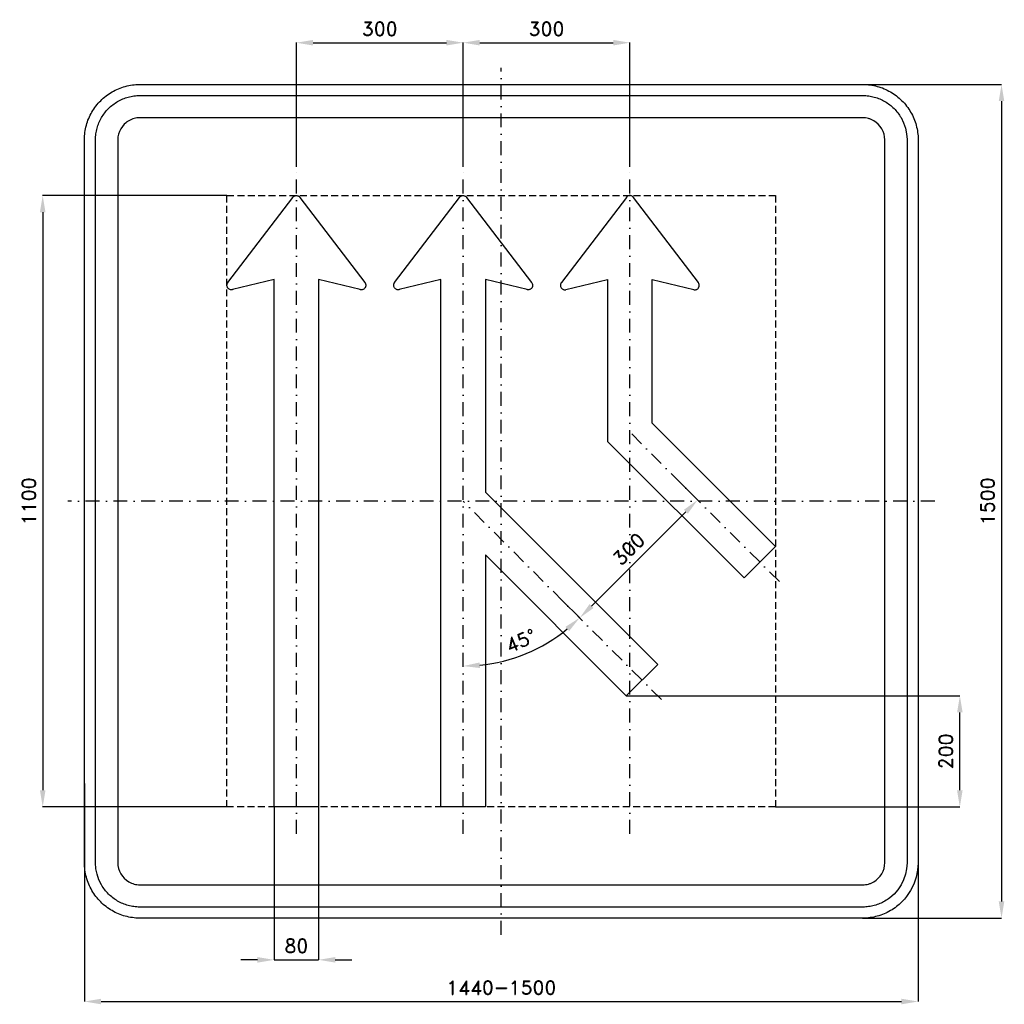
# Model space of a CAD drawing. Header units: millimetres. Extents: x -866 to 905, y -905 to 866.
import ezdxf

# ---------------------------------------------------------------- set-up
doc = ezdxf.new("R2010")
doc.units = ezdxf.units.MM
doc.header["$LTSCALE"] = 5
doc.linetypes.add('ČERCHOVANÁX2', pattern=[2, 1, -0.5, 0, -0.5])
doc.linetypes.add('ČÁRKOVANÁX2', pattern=[1.5, 1, -0.5])
doc.layers.add('Kóty', color=2, linetype='Continuous')
doc.layers.add('Značka', color=7, linetype='Continuous')
doc.styles.get("Standard").update_dxf_attribs({"font": 'romand.shx', "height": 25})
doc.dimstyles.get("Standard").update_dxf_attribs({"dimtxt": 25, "dimasz": 30, "dimexe": 0.18, "dimexo": 0.0625, "dimgap": 12.5, "dimtad": 1, "dimdec": 0, "dimzin": 0, "dimdsep": 46, "dimtxsty": 'Standard', "dimcen": 0.09, "dimadec": 0, "dimazin": 0, "dimtfac": 1, "dimtdec": 0, "dimtofl": 0, "dimtmove": 0, "dimatfit": 3, "dimfxl": 1, "dimtolj": 1, "dimtzin": 0, "dimarcsym": 0})

# ---------------------------------------------------------------- blocks, each defined once
blk = doc.blocks.new('*D0')
at = {"layer": 'Defpoints', "color": 0, "transparency": 16777216}
for p in [(-750, -507.4), (750, -603.9), (750, -900)]:
    blk.add_point(p, dxfattribs=at)
at = {"layer": 'Kóty', "color": 0, "lineweight": -2, "transparency": 16777216}
for p, q in [((-750, -507.5), (-750, -900.2)), ((750, -603.9), (750, -900.2)), ((-720, -900), (720, -900))]:
    blk.add_line(p, q, dxfattribs=at)
at = {"layer": 'Kóty', "color": 0, "transparency": 16777216}
for points in [[(-720, -895), (-720, -905), (-750, -900)], [(720, -895), (720, -905), (750, -900)]]:
    blk.add_solid(points, dxfattribs=at)
at = {"layer": 'Kóty', "color": 0, "transparency": 16777216, "insert": (0, -875), "char_height": 25, "attachment_point": 5}
blk.add_mtext('\\A1;1440-1500', dxfattribs=at)
blk = doc.blocks.new('*D1')
at = {"layer": 'Defpoints', "color": 0, "transparency": 16777216}
for p in [(-493.5, 550), (-825, -550), (-493.5, -550)]:
    blk.add_point(p, dxfattribs=at)
at = {"layer": 'Kóty', "color": 0, "lineweight": -2, "transparency": 16777216}
for p, q in [((-493.5625, 550), (-825.18, 550)), ((-825, 520), (-825, -520)), ((-493.5625, -550), (-825.18, -550))]:
    blk.add_line(p, q, dxfattribs=at)
at = {"layer": 'Kóty', "color": 0, "transparency": 16777216}
for points in [[(-830, 520), (-820, 520), (-825, 550)], [(-830, -520), (-820, -520), (-825, -550)]]:
    blk.add_solid(points, dxfattribs=at)
at = {"layer": 'Kóty', "color": 0, "transparency": 16777216, "insert": (-850, 0), "char_height": 25, "attachment_point": 5, "rotation": 90}
blk.add_mtext('\\A1;1100', dxfattribs=at)
blk = doc.blocks.new('*D2')
at = {"layer": 'Defpoints', "color": 0, "transparency": 16777216}
for p in [(224.818, -350), (825, -350), (493.5, -550)]:
    blk.add_point(p, dxfattribs=at)
at = {"layer": 'Kóty', "color": 0, "lineweight": -2, "transparency": 16777216}
for p, q in [((224.8805, -350), (825.18, -350)), ((825, -520), (825, -380)), ((493.5625, -550), (825.18, -550))]:
    blk.add_line(p, q, dxfattribs=at)
at = {"layer": 'Kóty', "color": 0, "transparency": 16777216}
for points in [[(820, -380), (830, -380), (825, -350)], [(820, -520), (830, -520), (825, -550)]]:
    blk.add_solid(points, dxfattribs=at)
at = {"layer": 'Kóty', "color": 0, "transparency": 16777216, "insert": (800, -450), "char_height": 25, "attachment_point": 5, "rotation": 90}
blk.add_mtext('\\A1;200', dxfattribs=at)
blk = doc.blocks.new('*D3')
at = {"layer": 'Defpoints', "color": 0, "transparency": 16777216}
for p in [(650, 750), (650, -750), (900, -750)]:
    blk.add_point(p, dxfattribs=at)
at = {"layer": 'Kóty', "color": 0, "lineweight": -2, "transparency": 16777216}
for p, q in [((650.0625, 750), (900.18, 750)), ((900, 720), (900, -720)), ((650.0625, -750), (900.18, -750))]:
    blk.add_line(p, q, dxfattribs=at)
at = {"layer": 'Kóty', "color": 0, "transparency": 16777216}
for points in [[(895, 720), (905, 720), (900, 750)], [(895, -720), (905, -720), (900, -750)]]:
    blk.add_solid(points, dxfattribs=at)
at = {"layer": 'Kóty', "color": 0, "transparency": 16777216, "insert": (875, 0), "char_height": 25, "attachment_point": 5, "rotation": 90}
blk.add_mtext('\\A1;1500', dxfattribs=at)
blk = doc.blocks.new('*D4')
at = {"layer": 'Defpoints', "color": 0, "transparency": 16777216}
for p in [(-408.608, -550.0625), (-328.618, -550), (-328.618, -825)]:
    blk.add_point(p, dxfattribs=at)
at = {"layer": 'Kóty', "color": 0, "lineweight": -2, "transparency": 16777216}
for p, q in [((-408.608, -550.125), (-408.608, -825.18)), ((-328.618, -550.0625), (-328.618, -825.18)), ((-438.608, -825), (-468.608, -825)), ((-298.618, -825), (-268.618, -825))]:
    blk.add_line(p, q, dxfattribs=at)
at = {"layer": 'Kóty', "color": 0, "transparency": 16777216}
for points in [[(-438.608, -820), (-438.608, -830), (-408.608, -825)], [(-298.618, -820), (-298.618, -830), (-328.618, -825)]]:
    blk.add_solid(points, dxfattribs=at)
at = {"layer": 'Kóty', "color": 0, "transparency": 16777216, "insert": (-368.613, -800), "char_height": 25, "attachment_point": 5}
blk.add_mtext('\\A1;80', dxfattribs=at)
blk = doc.blocks.new('*D5')
at = {"layer": 'Defpoints', "color": 0, "transparency": 16777216}
for p in [(321.9, 33.8), (353.3, 2.4), (109.8, -178.4)]:
    blk.add_point(p, dxfattribs=at)
at = {"layer": 'Kóty', "color": 0, "lineweight": -2, "transparency": 16777216}
for p, q in [((321.9, 33.7), (353.4, 2.2)), ((162.4, -188.6), (332.1, -18.8)), ((109.8, -178.4), (141.3, -209.9))]:
    blk.add_line(p, q, dxfattribs=at)
at = {"layer": 'Kóty', "color": 0, "transparency": 16777216}
for points in [[(328.5, -15.3), (335.6, -22.4), (353.3, 2.4)], [(158.8, -185), (165.9, -192.1), (141.2, -209.8)]]:
    blk.add_solid(points, dxfattribs=at)
at = {"layer": 'Kóty', "color": 0, "transparency": 16777216, "insert": (229.5, -86), "char_height": 25, "attachment_point": 5, "rotation": 45}
blk.add_mtext('\\A1;300', dxfattribs=at)
blk = doc.blocks.new('*D6')
at = {"layer": 'Defpoints', "color": 0, "transparency": 16777216}
for p in [(-68.6, 825), (-368.6, 601.6), (-68.6, 601.6)]:
    blk.add_point(p, dxfattribs=at)
at = {"layer": 'Kóty', "color": 0, "lineweight": -2, "transparency": 16777216}
for p, q in [((-368.6, 601.7), (-368.6, 825.2)), ((-338.6, 825), (-98.6, 825)), ((-68.6, 601.7), (-68.6, 825.2))]:
    blk.add_line(p, q, dxfattribs=at)
at = {"layer": 'Kóty', "color": 0, "transparency": 16777216}
for points in [[(-338.6, 830), (-338.6, 820), (-368.6, 825)], [(-98.6, 830), (-98.6, 820), (-68.6, 825)]]:
    blk.add_solid(points, dxfattribs=at)
at = {"layer": 'Kóty', "color": 0, "transparency": 16777216, "insert": (-218.6, 850), "char_height": 25, "attachment_point": 5}
blk.add_mtext('\\A1;300', dxfattribs=at)
blk = doc.blocks.new('*D7')
at = {"layer": 'Defpoints', "color": 0, "transparency": 16777216}
for p in [(231.4, 825), (-68.6, 628.2), (231.4, 601.6)]:
    blk.add_point(p, dxfattribs=at)
at = {"layer": 'Kóty', "color": 0, "lineweight": -2, "transparency": 16777216}
for p, q in [((-68.6, 628.3), (-68.6, 825.2)), ((-38.6, 825), (201.4, 825)), ((231.4, 601.7), (231.4, 825.2))]:
    blk.add_line(p, q, dxfattribs=at)
at = {"layer": 'Kóty', "color": 0, "transparency": 16777216}
for points in [[(-38.6, 830), (-38.6, 820), (-68.6, 825)], [(201.4, 830), (201.4, 820), (231.4, 825)]]:
    blk.add_solid(points, dxfattribs=at)
at = {"layer": 'Kóty', "color": 0, "transparency": 16777216, "insert": (81.4, 850), "char_height": 25, "attachment_point": 5}
blk.add_mtext('\\A1;300', dxfattribs=at)
blk = doc.blocks.new('*D8')
at = {"layer": 'Defpoints', "color": 0, "transparency": 16777216}
for p in [(-68.6, 601.6), (-68.6, 0), (8.1, -286.4), (288.1, -356.8), (-68.6, -598.4)]:
    blk.add_point(p, dxfattribs=at)
at = {"layer": 'Kóty', "color": 0, "lineweight": -2, "transparency": 16777216}
blk.add_arc((-68.6, 0), 296.5, 275.8, 309.2, dxfattribs=at)
at = {"layer": 'Kóty', "color": 0, "transparency": 16777216}
for points in [[(115.4, -226), (122.1, -233.5), (141, -209.6)], [(-38.4, -300), (-38.9, -290), (-68.6, -296.5)]]:
    blk.add_solid(points, dxfattribs=at)
at = {"layer": 'Kóty', "color": 0, "transparency": 16777216, "insert": (35.3, -250.8), "char_height": 25, "attachment_point": 5, "rotation": 22.5}
blk.add_mtext('\\A1;45°', dxfattribs=at)

msp = doc.modelspace()

# ---------------------------------------------------------------- linework, layer by layer
at = {"layer": 'Kóty'}
msp.add_lwpolyline([(-408.6, -825), (-328.6, -825)], dxfattribs=at)
at = {"layer": 'Značka', "color": 6, "linetype": 'ČERCHOVANÁX2', "ltscale": 5}
for points in [[(0, -780), (0, 780)], [(-368.6, -598.4), (-368.6, 601.6)], [(-68.6, -598.4), (-68.6, 601.6)], [(231.4, -598.4), (231.4, 601.6)], [(500.3, -144.6), (231.4, 124.3)], [(780, 0), (-780, 0)], [(288.1, -356.8), (-68.6, 0)]]:
    msp.add_lwpolyline(points, dxfattribs=at)
at = {"layer": 'Značka', "color": 5}
for points in [[(-650, -750), (-650.4, -750), (-650.8, -750, -0.032183), (-663.7, -749.1, -0.035439), (-676.4, -746.5, -0.036257), (-688.7, -742.3, -0.03443), (-700.2, -736.5, -0.033714), (-711, -729.3, -0.034097), (-720.7, -720.7, -0.034214), (-729.3, -711, -0.034227), (-736.5, -700.2, -0.034043), (-742.3, -688.7, -0.033425), (-746.5, -676.4, -0.034175), (-749.1, -663.7, -0.036736), (-750, -650.8), (-750, -650.4), (-750, -650), (-750, 650), (-750, 650.4), (-750, 650.8, -0.032197), (-749.1, 663.7, -0.035467), (-746.5, 676.4, -0.03632), (-742.3, 688.7, -0.034471), (-736.5, 700.2, -0.033721), (-729.3, 711, -0.034099), (-720.7, 720.7, -0.034202), (-711, 729.3, -0.034225), (-700.2, 736.5, -0.034051), (-688.6, 742.3, -0.033415), (-676.4, 746.5, -0.034124), (-663.7, 749.1, -0.036744), (-650.8, 750), (-650.4, 750), (-650, 750), (650, 750), (650.4, 750), (650.8, 750, -0.032182), (663.7, 749.1, -0.035447), (676.4, 746.5, -0.036272), (688.7, 742.3, -0.034433), (700.2, 736.5, -0.033723), (711, 729.3, -0.034091), (720.7, 720.7, -0.034221), (729.3, 711, -0.034225), (736.5, 700.2, -0.034038), (742.3, 688.6, -0.033425), (746.5, 676.4, -0.034173), (749.1, 663.7, -0.036736), (750, 650.8), (750, 650.4), (750, 650), (750, -650), (750, -650.4), (750, -650.8), (749.1, -663.7), (746.5, -676.4), (742.3, -688.7), (736.5, -700.2), (729.3, -711, -0.034106), (720.7, -720.7, -0.034203), (711, -729.3, -0.034227), (700.2, -736.5, -0.034044), (688.6, -742.3, -0.033411), (676.4, -746.5, -0.034122), (663.7, -749.1, -0.036743), (650.8, -750), (650.4, -750), (650, -750), (-650, -750)], [(-650, -730), (-650.3, -730), (-650.6, -730, -0.032184), (-661, -729.3, -0.035448), (-671.1, -727.2, -0.036282), (-680.9, -723.8, -0.034422), (-690.2, -719.2, -0.033745), (-698.8, -713.4, -0.034102), (-706.6, -706.6, -0.034186), (-713.4, -698.8, -0.034203), (-719.2, -690.2), (-723.8, -680.9), (-727.2, -671.1), (-729.3, -661), (-730, -650.6), (-730, -650.3), (-730, -650), (-730, 650), (-730, 650.3), (-730, 650.6, -0.032179), (-729.3, 661, -0.035489), (-727.2, 671.1, -0.036281), (-723.9, 680.9, -0.03442), (-719.2, 690.2, -0.033728), (-713.4, 698.8, -0.034073), (-706.6, 706.6, -0.034239), (-698.8, 713.4, -0.034199), (-690.2, 719.2, -0.034034), (-680.9, 723.8, -0.033414), (-671.1, 727.2, -0.034124), (-660.9, 729.3, -0.03674), (-650.6, 730), (-650.3, 730), (-650, 730), (650, 730), (650.3, 730), (650.6, 730, -0.032183), (661, 729.3, -0.035447), (671.1, 727.2, -0.036274), (680.9, 723.9, -0.034414), (690.2, 719.2, -0.033745), (698.8, 713.4, -0.034097), (706.6, 706.6, -0.034187), (713.4, 698.8, -0.034206), (719.2, 690.2), (723.8, 680.9), (727.2, 671.1), (729.3, 660.9), (730, 650.6), (730, 650.3), (730, 650), (730, -650), (730, -650.3), (730, -650.6), (729.3, -661), (727.2, -671.1), (723.9, -680.9), (719.2, -690.2), (713.4, -698.8), (706.6, -706.6), (698.8, -713.4, -0.034206), (690.2, -719.2, -0.034031), (680.9, -723.8, -0.033421), (671.1, -727.2, -0.034122), (660.9, -729.3, -0.036744), (650.6, -730), (650.3, -730), (650, -730), (-650, -730)], [(-650, -690), (650, -690), (650.2, -690), (650.3, -690, 0.032185), (655.5, -689.6, 0.035459), (660.5, -688.6, 0.036277), (665.5, -686.9), (670.1, -684.6), (674.4, -681.7), (678.3, -678.3), (681.7, -674.4), (684.6, -670.1), (686.9, -665.5), (688.6, -660.6), (689.6, -655.5), (690, -650.3), (690, -650.2), (690, -650), (690, 650), (690, 650.2), (690, 650.3), (689.6, 655.5), (688.6, 660.5), (686.9, 665.5), (684.6, 670.1), (681.7, 674.4), (678.3, 678.3), (674.4, 681.7), (670.1, 684.6), (665.5, 686.9, 0.033409), (660.5, 688.6, 0.034186), (655.5, 689.6, 0.036746), (650.3, 690), (650.2, 690), (650, 690), (-650, 690), (-650.2, 690), (-650.3, 690, 0.032185), (-655.5, 689.6, 0.035458), (-660.6, 688.6, 0.036271), (-665.5, 686.9, 0.034382), (-670.1, 684.6, 0.03365), (-674.4, 681.7), (-678.3, 678.3), (-681.7, 674.4), (-684.6, 670.1), (-686.9, 665.5), (-688.6, 660.5), (-689.6, 655.5), (-690, 650.3), (-690, 650.2), (-690, 650), (-690, -650), (-690, -650.2), (-690, -650.3), (-689.6, -655.5), (-688.6, -660.6), (-686.9, -665.5), (-684.6, -670.1), (-681.7, -674.4), (-678.3, -678.3), (-674.4, -681.7), (-670.1, -684.6), (-665.5, -686.9, 0.033404), (-660.6, -688.6, 0.034161), (-655.5, -689.7, 0.036749), (-650.3, -690), (-650.2, -690), (-650, -690)]]:
    msp.add_lwpolyline(points, format="xyb", dxfattribs=at)
for points in [[(-328.6, 399.2), (-328.6, -550), (-408.6, -550), (-408.6, 375.2), (-408.6, 375.2), (-408.6, 399.2), (-483.6, 380.7), (-483.7, 380.6), (-483.8, 380.6), (-484, 380.6), (-484.2, 380.5), (-485.3, 380.4), (-486.3, 380.5), (-487.3, 380.6), (-488.3, 380.9), (-489.3, 381.4), (-490.2, 381.9), (-491, 382.6), (-491.7, 383.4), (-492.3, 384.2), (-492.8, 385.1), (-493.2, 386.1), (-493.2, 386.2), (-493.2, 386.2), (-493.3, 386.4), (-493.3, 386.6), (-493.4, 386.9), (-493.4, 387.1), (-493.4, 387.4), (-493.5, 387.7), (-493.5, 387.9), (-493.5, 388.2), (-493.5, 388.4), (-493.5, 388.7), (-493.5, 389), (-493.5, 389.2), (-493.4, 389.5), (-493.4, 389.8), (-493.4, 390), (-493.3, 390.3), (-493.2, 390.5), (-493.2, 390.8), (-493.1, 391), (-493, 391.3), (-492.9, 391.5), (-492.8, 391.8), (-492.7, 391.9), (-492.6, 392.1), (-492.6, 392.2), (-492.6, 392.2), (-492, 393.1), (-491.9, 393.2), (-491.9, 393.3), (-375, 546.8), (-374.9, 546.9), (-374.9, 547), (-374.3, 547.7), (-373.6, 548.2), (-372.8, 548.8), (-371.9, 549.3), (-370.9, 549.7), (-369.8, 549.9), (-368.8, 550), (-367.8, 550), (-366.7, 549.8), (-365.7, 549.5), (-364.8, 549), (-363.9, 548.5), (-363.1, 547.8), (-362.4, 547), (-362.3, 546.9), (-362.3, 546.8), (-245.4, 393.3), (-245.3, 393.2), (-245.3, 393.1), (-245.1, 392.9), (-245, 392.7), (-244.5, 391.8), (-244.5, 391.8), (-244.5, 391.7), (-244.4, 391.5), (-244.3, 391.3), (-244.2, 391.1), (-244.1, 390.8), (-244, 390.6), (-244, 390.3), (-243.9, 390.1), (-243.9, 389.8), (-243.8, 389.6), (-243.8, 389.3), (-243.8, 389.1), (-243.8, 388.8), (-243.7, 388.5), (-243.7, 388.3), (-243.8, 388), (-243.8, 387.7), (-243.8, 387.5), (-243.8, 387.2), (-243.9, 387), (-243.9, 386.7), (-244, 386.4), (-244.1, 386.2), (-244.1, 385.9), (-244.2, 385.7), (-244.3, 385.5), (-244.4, 385.2), (-244.5, 385), (-244.6, 384.7), (-244.8, 384.5), (-244.9, 384.3), (-245, 384.1), (-245.1, 383.9), (-245.1, 383.9), (-245.2, 383.8), (-245.8, 383), (-246.6, 382.3), (-247.4, 381.7), (-248.3, 381.2), (-249.3, 380.8), (-250.3, 380.5), (-251.4, 380.4), (-252.4, 380.4), (-253.5, 380.6), (-253.6, 380.6), (-253.7, 380.7), (-328.6, 399.2)], [(-28.6, -96.6), (-28.6, -550), (-108.6, -550), (-108.6, 375.2), (-108.6, 375.2), (-108.6, 399.2), (-183.6, 380.7), (-183.7, 380.6), (-183.8, 380.6), (-184, 380.6), (-184.2, 380.5), (-185.3, 380.4), (-186.3, 380.5), (-187.4, 380.6), (-188.4, 380.9), (-189.3, 381.4), (-190.2, 381.9), (-191, 382.6), (-191.7, 383.4), (-192.3, 384.2), (-192.8, 385.1), (-193.2, 386.1), (-193.2, 386.2), (-193.2, 386.2), (-193.3, 386.4), (-193.3, 386.6), (-193.4, 386.9), (-193.4, 387.1), (-193.5, 387.4), (-193.5, 387.7), (-193.5, 387.9), (-193.5, 388.2), (-193.5, 388.4), (-193.5, 388.7), (-193.5, 389), (-193.5, 389.2), (-193.4, 389.5), (-193.4, 389.8), (-193.4, 390), (-193.3, 390.3), (-193.2, 390.5), (-193.2, 390.8), (-193.1, 391), (-193, 391.3), (-192.9, 391.5), (-192.8, 391.8), (-192.7, 391.9), (-192.6, 392.1), (-192.6, 392.2), (-192.6, 392.2), (-192, 393.1), (-191.9, 393.2), (-191.9, 393.3), (-75, 546.8), (-74.9, 546.9), (-74.9, 547), (-74.3, 547.7), (-73.6, 548.2), (-72.8, 548.8), (-71.9, 549.3), (-70.9, 549.7), (-69.9, 549.9), (-68.8, 550), (-67.8, 550), (-66.7, 549.8), (-65.7, 549.5), (-64.8, 549), (-63.9, 548.5), (-63.1, 547.8), (-62.4, 547), (-62.3, 546.9), (-62.3, 546.8), (54.6, 393.3), (54.7, 393.2), (54.7, 393.1), (54.9, 392.9), (55, 392.7), (55.5, 391.8), (55.5, 391.8), (55.5, 391.7), (55.6, 391.5), (55.7, 391.3), (55.8, 391.1), (55.9, 390.8), (56, 390.6), (56, 390.3), (56.1, 390.1), (56.1, 389.8), (56.2, 389.6), (56.2, 389.3), (56.2, 389.1), (56.2, 388.8), (56.2, 388.5), (56.2, 388.3), (56.2, 388), (56.2, 387.7), (56.2, 387.5), (56.2, 387.2), (56.1, 387), (56.1, 386.7), (56, 386.4), (55.9, 386.2), (55.9, 385.9), (55.8, 385.7), (55.7, 385.5), (55.6, 385.2), (55.5, 385), (55.4, 384.7), (55.2, 384.5), (55.1, 384.3), (55, 384.1), (54.9, 383.9), (54.8, 383.9), (54.8, 383.8), (54.2, 383), (53.4, 382.3), (52.6, 381.7), (51.6, 381.2), (50.7, 380.8), (49.7, 380.5), (48.6, 380.4), (47.6, 380.4), (46.5, 380.6), (46.4, 380.6), (46.3, 380.7), (-28.6, 399.2), (-28.6, 16.6), (281.4, -293.4), (224.8, -350), (-28.6, -96.6)], [(191.4, 107.7), (436.9, -137.9), (493.5, -81.3), (271.4, 140.8), (271.4, 399.2), (346.3, 380.7), (346.4, 380.6), (346.5, 380.6), (347.6, 380.4), (348.6, 380.4), (349.7, 380.5), (350.7, 380.8), (351.7, 381.2), (352.6, 381.7), (353.4, 382.3), (354.2, 383), (354.8, 383.8), (354.8, 383.9), (354.9, 383.9), (355, 384.1), (355.1, 384.3), (355.2, 384.5), (355.4, 384.7), (355.5, 385), (355.6, 385.2), (355.7, 385.5), (355.8, 385.7), (355.9, 385.9), (355.9, 386.2), (356, 386.4), (356.1, 386.7), (356.1, 387), (356.2, 387.2), (356.2, 387.5), (356.2, 387.7), (356.2, 388), (356.2, 388.3), (356.2, 388.5), (356.2, 388.8), (356.2, 389.1), (356.2, 389.3), (356.2, 389.6), (356.1, 389.8), (356.1, 390.1), (356, 390.3), (356, 390.6), (355.9, 390.8), (355.8, 391.1), (355.7, 391.3), (355.6, 391.5), (355.5, 391.7), (355.5, 391.8), (355.5, 391.8), (355, 392.7), (354.9, 392.9), (354.7, 393.1), (354.7, 393.2), (354.6, 393.3), (237.7, 546.8), (237.7, 546.9), (237.6, 547), (236.9, 547.8), (236.1, 548.5), (235.2, 549), (234.3, 549.5), (233.3, 549.8), (232.2, 550), (231.2, 550), (230.2, 549.9), (229.1, 549.7), (228.1, 549.3), (227.2, 548.8), (226.4, 548.2), (225.7, 547.7), (225.1, 547), (225.1, 546.9), (225, 546.8), (108.1, 393.3), (108.1, 393.2), (108, 393.1), (107.4, 392.2), (107.4, 392.2), (107.4, 392.1), (107.3, 391.9), (107.2, 391.8), (107.1, 391.5), (107, 391.3), (106.9, 391), (106.8, 390.8), (106.8, 390.5), (106.7, 390.3), (106.6, 390), (106.6, 389.8), (106.6, 389.5), (106.5, 389.2), (106.5, 389), (106.5, 388.7), (106.5, 388.4), (106.5, 388.2), (106.5, 387.9), (106.5, 387.7), (106.6, 387.4), (106.6, 387.1), (106.6, 386.9), (106.7, 386.6), (106.7, 386.4), (106.8, 386.2), (106.8, 386.2), (106.8, 386.1), (107.2, 385.1), (107.7, 384.2), (108.3, 383.4), (109, 382.6), (109.8, 381.9), (110.7, 381.4), (111.7, 380.9), (112.7, 380.6), (113.7, 380.5), (114.7, 380.4), (115.8, 380.5), (116, 380.6), (116.2, 380.6), (116.3, 380.6), (116.4, 380.7), (191.4, 399.2), (191.4, 375.2), (191.4, 375.2), (191.4, 107.7)]]:
    msp.add_lwpolyline(points, dxfattribs=at)
at = {"layer": 'Značka', "color": 6, "linetype": 'ČÁRKOVANÁX2', "ltscale": 2.5}
msp.add_lwpolyline([(-493.5, -550), (-493.5, 550), (493.5, 550), (493.5, -550), (-493.5, -550)], dxfattribs=at)

# ---------------------------------------------------------------- dimensions: what is measured, and where the dimension line sits
at = {"layer": 'Kóty'}
for base, p1, p2, picture, middle in [((-68.6, 825), (-368.6, 601.6), (-68.6, 601.6), '*D6', (-218.6, 850)), ((231.4, 825), (-68.6, 628.2), (231.4, 601.6), '*D7', (81.4, 850)), ((-328.6, -825), (-408.6, -550.1), (-328.6, -550), '*D4', (-368.6, -800))]:
    dim = msp.add_linear_dim(base=base, p1=p1, p2=p2, dimstyle='Standard', dxfattribs=at)
    dim.commit()
    dim.dimension.update_dxf_attribs({"geometry": picture, "text_midpoint": middle})
for base, p1, p2, picture, middle in [((900, -750), (650, 750), (650, -750), '*D3', (875, 0)), ((-825, -550), (-493.5, 550), (-493.5, -550), '*D1', (-850, 0)), ((825, -350), (493.5, -550), (224.8, -350), '*D2', (800, -450))]:
    dim = msp.add_linear_dim(base=base, p1=p1, p2=p2, angle=90, dimstyle='Standard', dxfattribs=at)
    dim.commit()
    dim.dimension.update_dxf_attribs({"geometry": picture, "text_midpoint": middle})
dim = msp.add_angular_dim_2l(base=(8.1, -286.4), line1=((288.1, -356.8), (-68.6, 0)), line2=((-68.6, -598.4), (-68.6, 601.6)), dimstyle='Standard', dxfattribs=at)
dim.commit()
dim.dimension.update_dxf_attribs({"geometry": '*D8', "text_midpoint": (35.3, -250.8)})
dim = msp.add_aligned_dim(p1=(109.8, -178.4), p2=(321.9, 33.8), distance=-44.4, dimstyle='Standard', dxfattribs=at)
dim.commit()
dim.dimension.update_dxf_attribs({"geometry": '*D5', "text_midpoint": (229.5, -86)})
dim = msp.add_linear_dim(base=(750, -900), p1=(-750, -507.4), p2=(750, -603.9), text='1440-1500', dimstyle='Standard', dxfattribs=at)
dim.commit()
dim.dimension.update_dxf_attribs({"geometry": '*D0', "text_midpoint": (0, -875)})

doc.saveas('drawing.dxf')
